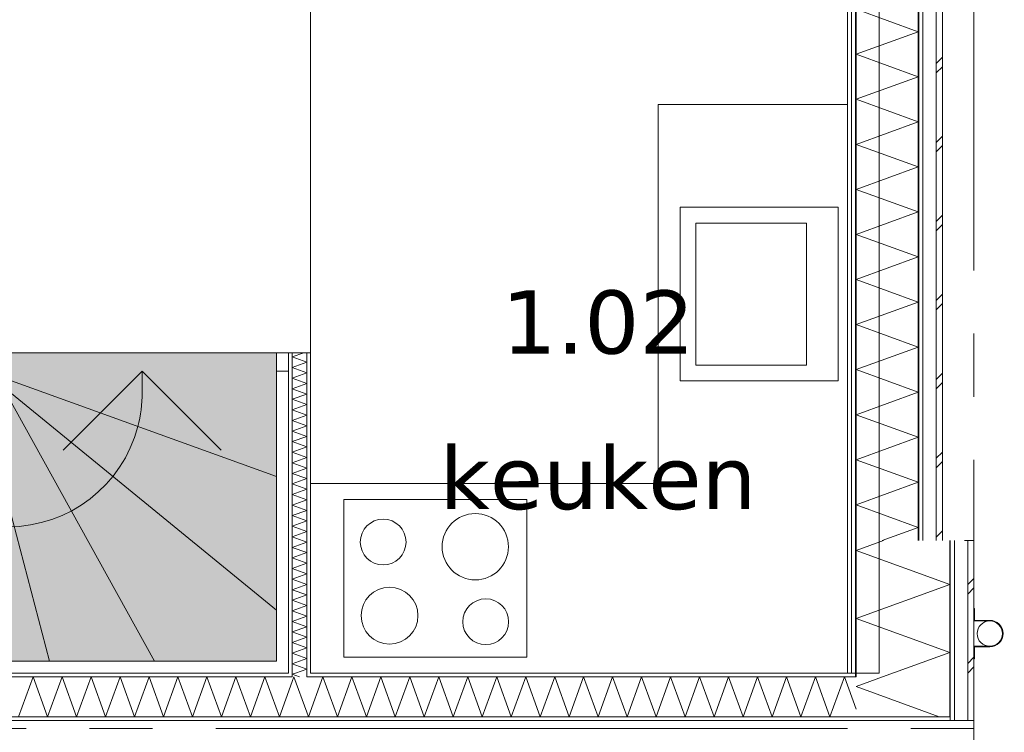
# Model space of a CAD drawing. Header units: millimetres. Extents: x -14925 to 266687, y -3550 to 35834.
# Tile 254 of 256: x 175765 to 178882, y 4488 to 6744. Entities that reach past the tile are written whole.
import ezdxf
from ezdxf.enums import TextEntityAlignment as Align

# ---------------------------------------------------------------- set-up
doc = ezdxf.new("R2010")
doc.units = ezdxf.units.MM
doc.header["$MEASUREMENT"] = 0
doc.linetypes.add('B0204', pattern=[2600, 2000, -200, 200, -200])
doc.linetypes.add('B0701', pattern=[468.239987, 311.999989, -156.239998])
for name, color, linetype in [('24 Trappen', 7, 'Continuous'), ('24 Trappen Afdek-arcering', 7, 'Continuous'), ('52 Riolering.SCHOON', 7, 'Continuous'), ('A Stramien', 7, 'Continuous'), ('New_21 Buitenwanden', 7, 'Continuous'), ('New_21 Buitenwanden Doorsnede-arcering', 7, 'Continuous'), ('New_21 Buitenwanden Laagscheidingslijnen', 7, 'Continuous'), ('New_21 Buitenwanden Ramen', 7, 'Continuous'), ('New_22 C Binnenwanden', 7, 'Continuous'), ('New_22 C Binnenwanden Doorsnede-arcering', 7, 'Continuous'), ('New_22 C Binnenwanden Laagscheidingslijnen', 7, 'Continuous'), ('New_73 Keuken', 7, 'Continuous'), ('New_Z Gebruiksopp', 7, 'Continuous'), ('New_Z Gebruiksopp Zone omranding', 7, 'Continuous'), ('New_Z Gebruiksopp Zone tekst', 7, 'Continuous')]:
    doc.layers.add(name, color=color, linetype=linetype)
doc.styles.add('GENERATED_STYLE_1', font='verdana.ttf')
doc.styles.add('GENERATED_STYLE_2', font='verdana.ttf')
pattern_1 = [(90, (181310.86, 0), (-100, 0), [])]
pattern_2 = [(90, (181310.86, 0), (-346.41, 0), [0, -200]), (90, (181137.66, 100), (-346.41, 0), [0, -200])]
pattern_3 = [(180, (181310.86, 0), (0, 100), [])]

# ---------------------------------------------------------------- blocks, each defined once
blk = doc.blocks.new('keuken_1.02_182_2', base_point=(177595.9, 6019.5))
at = {"layer": 'New_Z Gebruiksopp Zone tekst', "color": 2, "lineweight": 0}
for tag, style, p in [('DUMMY_941', 'GENERATED_STYLE_1', (177595.9, 5957.3)), ('DUMMY_942', 'GENERATED_STYLE_2', (177595.9, 5460.2))]:
    blk.add_attdef(tag, text='', height=200, dxfattribs=dict(at, style=style)).set_placement(p, align=Align.TOP_LEFT)
for tag, style, p in [('ROOM_NUMBER', 'GENERATED_STYLE_1', (177595.9, 5886.6)), ('ROOM_NAME', 'GENERATED_STYLE_2', (177595.9, 5394.3))]:
    blk.add_attdef(tag, text='', height=200, dxfattribs=dict(at, style=style)).set_placement(p, align=Align.TOP_CENTER)
blk = doc.blocks.new('Keukenopstelling 26[261]_2', base_point=(175330.9, 4675))
at = {"layer": 'New_73 Keuken', "color": 7, "linetype": 'Continuous', "lineweight": 0}
for p, q in [((177905.9, 6100), (177905.9, 5650)), ((178255.9, 6100), (177905.9, 6100)), ((178255.9, 5650), (178255.9, 6100)), ((177905.9, 5650), (178255.9, 5650))]:
    blk.add_line(p, q, dxfattribs=at)
at = {"layer": 'New_73 Keuken', "color": 7, "linetype": 'Continuous', "lineweight": 0, "flags": 128}
for points in [[(176685.9, 4675), (178385.9, 4675), (178385.9, 6475), (177785.9, 6475), (177785.9, 5275), (176685.9, 5275)], [(177855.9, 6150), (177855.9, 5600), (178355.9, 5600), (178355.9, 6150)], [(177370.9, 5225), (176790.9, 5225), (176790.9, 4725), (177370.9, 4725)]]:
    blk.add_lwpolyline(points, close=True, dxfattribs=at)
at = {"layer": 'New_73 Keuken', "color": 7, "linetype": 'Continuous', "lineweight": 0}
for centre, radius in [((177207.3, 5075), 105), ((176915.6, 5090), 72.5), ((176935.9, 4857), 90), ((177240.4, 4837.5), 72.5)]:
    blk.add_circle(centre, radius, dxfattribs=at)
blk = doc.blocks.new('Stair_54_2', base_point=(181310.9, 0))
at = {"layer": '24 Trappen Afdek-arcering', "linetype": 'Continuous', "lineweight": 0, "true_color": 0xffffff}
for points in [[(175727.9, 5689), (175727.9, 5631), (175727.9, 5604.1), (176577.9, 5297), (176577.9, 5631), (176577.9, 5689)], [(176577.9, 5297), (175727.9, 5604.1), (175727.9, 5570.1), (176577.9, 4873.8)], [(174617.5, 5563), (174679.8, 5407.3), (174679.8, 5563)], [(174899.8, 5563), (174679.8, 5563), (174679.8, 5407.3), (174899.8, 4857.3)], [(175119.8, 5563), (174899.8, 5563), (174899.8, 4857.3), (174957.5, 4713), (175119.8, 4713)], [(175339.8, 5563), (175119.8, 5563), (175119.8, 4713), (175339.8, 4713)], [(175559.8, 5563), (175339.8, 5563), (175339.8, 4713), (175559.8, 4713)], [(175559.8, 5563), (175559.8, 4713), (175859.1, 4713), (175636.1, 5563)], [(175720.8, 5563), (175636.1, 5563), (175859.1, 4713), (176191.4, 4713)], [(176577.9, 4873.8), (175727.9, 5570.1), (175727.9, 5563), (175720.8, 5563), (176191.4, 4713), (176577.9, 4713)]]:
    blk.add_hatch(color=7, dxfattribs=at).paths.add_polyline_path(points)
at = {"layer": '24 Trappen', "color": 9, "linetype": 'Continuous', "lineweight": 0}
for p, q in [((176577.9, 5689), (175727.9, 5689)), ((175727.9, 5689), (175727.9, 5631)), ((176577.9, 5631), (176577.9, 5689)), ((175727.9, 5631), (175689.9, 5631)), ((175689.9, 5631), (175689.9, 5601)), ((175727.9, 5563), (175727.9, 5631)), ((175727.9, 5631), (175727.9, 5604.1)), ((175902.9, 5381), (176152.9, 5631)), ((176152.9, 5563), (176152.9, 5631)), ((176152.9, 5631), (176402.9, 5381)), ((176615.9, 5631), (176577.9, 5631)), ((176577.9, 5631), (176577.9, 4713)), ((176577.9, 5297), (176577.9, 5631)), ((176615.9, 4675), (176615.9, 5631)), ((175689.9, 5601), (174602.3, 5601)), ((175727.9, 5604.1), (175727.9, 5570.1)), ((176577.9, 5297), (175727.9, 5604.1)), ((175727.9, 5604.1), (176577.9, 5297)), ((174617.5, 5563), (175727.9, 5563)), ((174679.8, 5563), (174617.5, 5563)), ((174679.8, 5407.3), (174679.8, 5563)), ((174679.8, 5563), (174679.8, 5407.3)), ((174899.8, 5563), (174679.8, 5563)), ((174899.8, 4857.3), (174899.8, 5563)), ((174899.8, 5563), (174899.8, 4857.3)), ((175119.8, 5563), (174899.8, 5563)), ((175119.8, 4713), (175119.8, 5563)), ((175119.8, 5563), (175119.8, 4713)), ((175339.8, 5563), (175119.8, 5563)), ((175339.8, 4713), (175339.8, 5563)), ((175339.8, 5563), (175339.8, 4713)), ((175559.8, 5563), (175339.8, 5563)), ((175559.8, 4713), (175559.8, 5563)), ((175636.1, 5563), (175559.8, 5563)), ((175559.8, 5563), (175559.8, 4713)), ((175859.1, 4713), (175636.1, 5563)), ((175636.1, 5563), (175859.1, 4713)), ((175720.8, 5563), (175636.1, 5563)), ((176191.4, 4713), (175720.8, 5563)), ((175727.9, 5563), (175720.8, 5563)), ((175720.8, 5563), (176191.4, 4713)), ((175727.9, 5570.1), (175727.9, 5563)), ((176577.9, 4873.8), (175727.9, 5570.1)), ((175727.9, 5570.1), (176577.9, 4873.8)), ((176577.9, 4873.8), (176577.9, 5297)), ((174787.5, 5138), (175727.9, 5138)), ((176577.9, 4713), (176577.9, 4873.8)), ((176577.9, 4713), (174957.5, 4713)), ((174957.5, 4713), (175119.8, 4713)), ((175119.8, 4713), (175339.8, 4713)), ((175339.8, 4713), (175559.8, 4713)), ((175559.8, 4713), (175859.1, 4713)), ((175859.1, 4713), (176191.4, 4713)), ((176191.4, 4713), (176577.9, 4713)), ((174972.7, 4675), (176615.9, 4675))]:
    blk.add_line(p, q, dxfattribs=at)
at = {"layer": '24 Trappen', "color": 9, "linetype": 'B0701', "lineweight": 0}
blk.add_line((174617.5, 5563), (174957.5, 4713), dxfattribs=at)
at = {"layer": '24 Trappen', "color": 9, "linetype": 'Continuous', "lineweight": 0}
for centre, radius, start, end in [((175727.9, 5563), 425, 345.3544, 0), ((175727.9, 5563), 425, 270, 345.3544), ((174787.5, 5138), 75, 90, 270), ((174787.5, 5138), 75, 270, 90)]:
    blk.add_arc(centre, radius, start, end, dxfattribs=at)
blk = doc.blocks.new('*X4425', base_point=(181310.9, 0))
at = {"layer": 'New_21 Buitenwanden Doorsnede-arcering', "color": 7, "linetype": 'Continuous', "lineweight": 0}
for p, q in [((178665.9, 7105), (178685.9, 7125)), ((178665.9, 7075), (178685.9, 7095)), ((178665.9, 6855), (178685.9, 6875)), ((178665.9, 6825), (178685.9, 6845)), ((178665.9, 6605), (178685.9, 6625)), ((178665.9, 6575), (178685.9, 6595)), ((178665.9, 6355), (178685.9, 6375)), ((178665.9, 6325), (178685.9, 6345)), ((178665.9, 6105), (178685.9, 6125)), ((178665.9, 6075), (178685.9, 6095)), ((178665.9, 5855), (178685.9, 5875)), ((178665.9, 5825), (178685.9, 5845)), ((178665.9, 5605), (178685.9, 5625)), ((178665.9, 5575), (178685.9, 5595)), ((178665.9, 5355), (178685.9, 5375)), ((178665.9, 5325), (178685.9, 5345)), ((178665.9, 5105), (178685.9, 5125))]:
    blk.add_line(p, q, dxfattribs=at)
blk = doc.blocks.new('*X4426', base_point=(181310.9, 0))
at = {"layer": 'New_21 Buitenwanden Doorsnede-arcering', "color": 7, "linetype": 'Continuous', "lineweight": 0}
for p, q in [((178538.8, 7251), (178412.9, 7205.2)), ((178608.9, 7133.8), (178412.9, 7205.2)), ((178608.9, 7133.8), (178412.9, 7062.5)), ((178608.9, 6991.1), (178412.9, 7062.5)), ((178608.9, 6991.1), (178412.9, 6919.8)), ((178608.9, 6848.5), (178412.9, 6919.8)), ((178608.9, 6848.5), (178412.9, 6777.1)), ((178608.9, 6705.8), (178412.9, 6777.1)), ((178608.9, 6705.8), (178412.9, 6634.4)), ((178608.9, 6563.1), (178412.9, 6634.4)), ((178608.9, 6563.1), (178412.9, 6491.8)), ((178608.9, 6420.4), (178412.9, 6491.8)), ((178608.9, 6420.4), (178412.9, 6349.1)), ((178608.9, 6277.8), (178412.9, 6349.1)), ((178608.9, 6277.8), (178412.9, 6206.4)), ((178608.9, 6135.1), (178412.9, 6206.4)), ((178608.9, 6135.1), (178412.9, 6063.7)), ((178608.9, 5992.4), (178412.9, 6063.7)), ((178608.9, 5992.4), (178412.9, 5921.1)), ((178608.9, 5849.7), (178412.9, 5921.1)), ((178608.9, 5849.7), (178412.9, 5778.4)), ((178608.9, 5707.1), (178412.9, 5778.4)), ((178608.9, 5707.1), (178412.9, 5635.7)), ((178608.9, 5564.4), (178412.9, 5635.7)), ((178608.9, 5564.4), (178412.9, 5493)), ((178608.9, 5421.7), (178412.9, 5493)), ((178608.9, 5421.7), (178412.9, 5350.4)), ((178608.9, 5279), (178412.9, 5350.4)), ((178608.9, 5279), (178412.9, 5207.7)), ((178608.9, 5136.3), (178412.9, 5207.7)), ((178608.9, 5136.3), (178495.3, 5095))]:
    blk.add_line(p, q, dxfattribs=at)
blk = doc.blocks.new('Rnx horizontaal 26[91]_2', base_point=(181310.9, 0))
at = {"layer": 'New_21 Buitenwanden Ramen', "color": 7, "linetype": 'Continuous', "lineweight": 0}
for p, q in [((178385.9, 8405), (178385.9, 8417)), ((178385.9, 8405), (178385.9, 8417)), ((178385.9, 8405), (178385.9, 7251)), ((178397.9, 8405), (178385.9, 8405)), ((178397.9, 8405), (178385.9, 8405)), ((178412.9, 8405), (178397.9, 8405)), ((178412.9, 8405), (178397.9, 8405)), ((178515.9, 8405), (178412.9, 8405)), ((178515.9, 8405), (178412.9, 8405)), ((178515.9, 8405), (178515.9, 8329)), ((178585.9, 8405), (178515.9, 8405)), ((178585.9, 8405), (178515.9, 8405)), ((178585.9, 8329), (178585.9, 8405)), ((178608.9, 8405), (178585.9, 8405)), ((178623.9, 8405), (178608.9, 8405)), ((178665.9, 8405), (178623.9, 8405)), ((178685.9, 8405), (178665.9, 8405)), ((178685.9, 8405), (178685.9, 7251)), ((178490.9, 8329), (178490.9, 8259)), ((178560.9, 8329), (178490.9, 8329)), ((178515.9, 8329), (178560.9, 8329)), ((178560.9, 8329), (178585.9, 8329)), ((178560.9, 8259), (178560.9, 8329)), ((178585.9, 7327), (178585.9, 8329)), ((178490.9, 8259), (178490.9, 7397)), ((178490.9, 8259), (178560.9, 8259)), ((178490.9, 8259), (178490.9, 7397)), ((178525.9, 8259), (178525.9, 7397)), ((178560.9, 7397), (178560.9, 8259)), ((178560.9, 7397), (178490.9, 7397)), ((178490.9, 7397), (178490.9, 7327)), ((178560.9, 7327), (178560.9, 7397)), ((178490.9, 7327), (178560.9, 7327)), ((178560.9, 7327), (178515.9, 7327)), ((178515.9, 7327), (178515.9, 7251)), ((178585.9, 7327), (178560.9, 7327)), ((178585.9, 7251), (178585.9, 7327)), ((178397.9, 7251), (178385.9, 7251)), ((178397.9, 7251), (178385.9, 7251)), ((178385.9, 7251), (178385.9, 7239)), ((178385.9, 7251), (178385.9, 7239)), ((178412.9, 7251), (178397.9, 7251)), ((178412.9, 7251), (178397.9, 7251)), ((178515.9, 7251), (178412.9, 7251)), ((178515.9, 7251), (178412.9, 7251)), ((178585.9, 7251), (178515.9, 7251)), ((178585.9, 7251), (178515.9, 7251)), ((178608.9, 7251), (178585.9, 7251)), ((178623.9, 7251), (178608.9, 7251)), ((178665.9, 7251), (178623.9, 7251)), ((178685.9, 7251), (178665.9, 7251))]:
    blk.add_line(p, q, dxfattribs=at)
blk = doc.blocks.new('Wall_696_2', base_point=(178385.9, 5095))
at = {"layer": 'New_21 Buitenwanden Doorsnede-arcering', "linetype": 'Continuous', "lineweight": 0, "true_color": 0x000000}
h = blk.add_hatch(dxfattribs=at)
h.set_pattern_fill('720_Gips_0002', color=18, style=0, pattern_type=2)
h.set_pattern_definition(pattern_2)
h.paths.add_polyline_path([(178385.9, 5095), (178397.9, 5095), (178397.9, 7251), (178385.9, 7251)])
h = blk.add_hatch(dxfattribs=at)
h.set_pattern_fill('325_Houtachtig_plaatmate_E3', color=18, style=0, pattern_type=2)
h.set_pattern_definition(pattern_1)
h.paths.add_polyline_path([(178412.9, 7251), (178397.9, 7251), (178397.9, 5095), (178412.9, 5095)])
h = blk.add_hatch(dxfattribs=at)
h.set_pattern_fill('325_Houtachtig_plaatmate_E3', color=18, style=0, pattern_type=2)
h.set_pattern_definition(pattern_1)
h.paths.add_polyline_path([(178623.9, 7251), (178608.9, 7251), (178608.9, 5095), (178623.9, 5095)])
at = {"layer": 'New_21 Buitenwanden', "color": 9, "linetype": 'Continuous', "lineweight": 0}
for p, q in [((178385.9, 8405), (178385.9, 8417)), ((178397.9, 8405), (178385.9, 8405)), ((178412.9, 8405), (178397.9, 8405)), ((178515.9, 8405), (178412.9, 8405)), ((178585.9, 8405), (178515.9, 8405)), ((178608.9, 8405), (178585.9, 8405)), ((178623.9, 8405), (178608.9, 8405)), ((178665.9, 8405), (178623.9, 8405)), ((178685.9, 8405), (178665.9, 8405)), ((178385.9, 7251), (178385.9, 7239)), ((178397.9, 7251), (178385.9, 7251)), ((178412.9, 7251), (178397.9, 7251)), ((178515.9, 7251), (178412.9, 7251)), ((178585.9, 7251), (178515.9, 7251)), ((178608.9, 7251), (178585.9, 7251)), ((178623.9, 7251), (178608.9, 7251)), ((178665.9, 7251), (178623.9, 7251)), ((178685.9, 7251), (178665.9, 7251))]:
    blk.add_line(p, q, dxfattribs=at)
at = {"layer": 'New_21 Buitenwanden', "color": 9, "linetype": 'Continuous', "lineweight": 0, "flags": 128}
for points in [[(178385.9, 7251), (178385.9, 5095)], [(178685.9, 5095), (178685.9, 7251)]]:
    blk.add_lwpolyline(points, dxfattribs=at)
at = {"layer": 'New_21 Buitenwanden Laagscheidingslijnen', "color": 9, "linetype": 'Continuous', "lineweight": 0}
for p, q in [((178397.9, 5095), (178397.9, 7251)), ((178412.9, 5095), (178412.9, 7251)), ((178608.9, 5095), (178608.9, 7251)), ((178623.9, 5095), (178623.9, 7251)), ((178665.9, 5095), (178665.9, 7251))]:
    blk.add_line(p, q, dxfattribs=at)
at = {"layer": 'New_21 Buitenwanden', "color": 1, "lineweight": 0}
for name in ['*X4426', '*X4425']:
    blk.add_blockref(name, (181310.9, 0), dxfattribs=at)
at = {"layer": 'New_21 Buitenwanden Ramen', "color": 7, "linetype": 'Continuous', "lineweight": 0}
blk.add_blockref('Rnx horizontaal 26[91]_2', (181310.9, 0), dxfattribs=at)
blk = doc.blocks.new('*X4448', base_point=(181310.9, 0))
at = {"layer": 'New_22 C Binnenwanden Doorsnede-arcering', "color": 7, "linetype": 'Continuous', "lineweight": 0}
for p, q in [((176724.8, 4663), (176679, 4537)), ((176724.8, 4663), (176770.7, 4537)), ((176816.6, 4663), (176770.7, 4537)), ((176816.6, 4663), (176862.4, 4537)), ((176908.3, 4663), (176862.4, 4537)), ((176908.3, 4663), (176954.1, 4537)), ((177000, 4663), (176954.1, 4537)), ((177000, 4663), (177045.9, 4537)), ((177091.7, 4663), (177045.9, 4537)), ((177091.7, 4663), (177137.6, 4537)), ((177183.4, 4663), (177137.6, 4537)), ((177183.4, 4663), (177229.3, 4537)), ((177275.2, 4663), (177229.3, 4537)), ((177275.2, 4663), (177321, 4537)), ((177366.9, 4663), (177321, 4537)), ((177366.9, 4663), (177412.7, 4537)), ((177458.6, 4663), (177412.7, 4537)), ((177458.6, 4663), (177504.5, 4537)), ((177550.3, 4663), (177504.5, 4537)), ((177550.3, 4663), (177596.2, 4537)), ((177642, 4663), (177596.2, 4537)), ((177642, 4663), (177687.9, 4537)), ((177733.8, 4663), (177687.9, 4537)), ((177733.8, 4663), (177779.6, 4537)), ((177825.5, 4663), (177779.6, 4537)), ((177825.5, 4663), (177871.3, 4537)), ((177917.2, 4663), (177871.3, 4537)), ((177917.2, 4663), (177963.1, 4537)), ((178008.9, 4663), (177963.1, 4537)), ((178008.9, 4663), (178054.8, 4537)), ((178100.6, 4663), (178054.8, 4537)), ((178100.6, 4663), (178146.5, 4537)), ((178192.4, 4663), (178146.5, 4537)), ((178192.4, 4663), (178238.2, 4537)), ((178284.1, 4663), (178238.2, 4537)), ((178284.1, 4663), (178329.9, 4537)), ((178375.8, 4663), (178329.9, 4537)), ((178375.8, 4663), (178412.9, 4561.2)), ((176673.9, 4551.1), (176679, 4537))]:
    blk.add_line(p, q, dxfattribs=at)
blk = doc.blocks.new('*X4449', base_point=(181310.9, 0))
at = {"layer": 'New_22 C Binnenwanden Doorsnede-arcering', "color": 7, "linetype": 'Continuous', "lineweight": 0}
for q in [(176627.9, 4648.6), (176673.9, 4551.1)]:
    blk.add_line((176633.1, 4663), q, dxfattribs=at)
blk = doc.blocks.new('*X4450', base_point=(181310.9, 0))
at = {"layer": 'New_22 C Binnenwanden Doorsnede-arcering', "color": 7, "linetype": 'Continuous', "lineweight": 0}
for p, q in [((175807.6, 4663), (175761.8, 4537)), ((175807.6, 4663), (175853.5, 4537)), ((175899.4, 4663), (175853.5, 4537)), ((175899.4, 4663), (175945.2, 4537)), ((175991.1, 4663), (175945.2, 4537)), ((175991.1, 4663), (176036.9, 4537)), ((176082.8, 4663), (176036.9, 4537)), ((176082.8, 4663), (176128.7, 4537)), ((176174.5, 4663), (176128.7, 4537)), ((176174.5, 4663), (176220.4, 4537)), ((176266.2, 4663), (176220.4, 4537)), ((176266.2, 4663), (176312.1, 4537)), ((176358, 4663), (176312.1, 4537)), ((176358, 4663), (176403.8, 4537)), ((176449.7, 4663), (176403.8, 4537)), ((176449.7, 4663), (176495.5, 4537)), ((176541.4, 4663), (176495.5, 4537)), ((176541.4, 4663), (176587.3, 4537)), ((176627.9, 4648.6), (176587.3, 4537))]:
    blk.add_line(p, q, dxfattribs=at)
blk = doc.blocks.new('Wall_701_2', base_point=(171935.9, 4675))
at = {"layer": 'New_22 C Binnenwanden Doorsnede-arcering', "linetype": 'Continuous', "lineweight": 0, "true_color": 0x000000}
h = blk.add_hatch(dxfattribs=at)
h.set_pattern_fill('325_Houtachtig_plaatmate_E3', color=18, style=0, pattern_type=2)
h.set_pattern_definition(pattern_3)
h.paths.add_polyline_path([(173239.9, 4663), (176615.9, 4663), (176615.9, 4675), (173239.9, 4675)])
h = blk.add_hatch(dxfattribs=at)
h.set_pattern_fill('325_Houtachtig_plaatmate_E3', color=18, style=0, pattern_type=2)
h.set_pattern_definition(pattern_3)
h.paths.add_polyline_path([(176615.9, 4663), (176627.9, 4663), (176627.9, 4675), (176615.9, 4675)])
h = blk.add_hatch(dxfattribs=at)
h.set_pattern_fill('325_Houtachtig_plaatmate_E3', color=18, style=0, pattern_type=2)
h.set_pattern_definition(pattern_3)
h.paths.add_polyline_path([(176673.9, 4663), (176685.9, 4663), (176685.9, 4675), (176673.9, 4675)])
h = blk.add_hatch(dxfattribs=at)
h.set_pattern_fill('325_Houtachtig_plaatmate_E3', color=18, style=0, pattern_type=2)
h.set_pattern_definition(pattern_3)
h.paths.add_polyline_path([(176685.9, 4663), (178397.9, 4663), (178397.9, 4670.5), (178385.9, 4675), (176685.9, 4675)])
h = blk.add_hatch(dxfattribs=at)
h.set_pattern_fill('325_Houtachtig_plaatmate_E3', color=18, style=0, pattern_type=2)
h.set_pattern_definition(pattern_3)
h.paths.add_polyline_path([(178385.9, 4675), (178397.9, 4670.5), (178397.9, 4675)])
h = blk.add_hatch(dxfattribs=at)
h.set_pattern_fill('325_Houtachtig_plaatmate_E3', color=18, style=0, pattern_type=2)
h.set_pattern_definition(pattern_3)
h.paths.add_polyline_path([(171612.9, 4525), (178708.9, 4525), (178708.9, 4537), (171612.9, 4537)])
at = {"layer": 'New_21 Buitenwanden Laagscheidingslijnen', "color": 1, "linetype": 'Continuous', "lineweight": 0}
blk.add_line((178385.9, 4675), (178397.9, 4675), dxfattribs=at)
at = {"layer": 'New_22 C Binnenwanden', "color": 1, "linetype": 'Continuous', "lineweight": 0, "flags": 128}
for points in [[(176615.9, 4675), (173239.9, 4675)], [(178385.9, 4675), (176685.9, 4675)], [(171612.9, 4525), (178708.9, 4525)]]:
    blk.add_lwpolyline(points, dxfattribs=at)
at = {"layer": 'New_22 C Binnenwanden Laagscheidingslijnen', "color": 1, "linetype": 'Continuous', "lineweight": 0}
for p, q in [((176627.9, 4663), (173227.9, 4663)), ((176627.9, 4675), (176627.9, 4663)), ((176673.9, 4663), (176673.9, 4675)), ((178397.9, 4663), (176673.9, 4663)), ((178397.9, 4663), (178412.9, 4663)), ((178412.9, 4537), (171908.9, 4537)), ((178412.9, 4537), (178708.9, 4537))]:
    blk.add_line(p, q, dxfattribs=at)
at = {"layer": 'New_22 C Binnenwanden', "color": 1, "lineweight": 0}
for name in ['*X4450', '*X4449', '*X4448']:
    blk.add_blockref(name, (181310.9, 0), dxfattribs=at)
blk = doc.blocks.new('*X4482', base_point=(181310.9, 0))
at = {"layer": 'New_22 C Binnenwanden Doorsnede-arcering', "color": 7, "linetype": 'Continuous', "lineweight": 0}
for p in [(176638.3, 4675), (176650.4, 4663)]:
    blk.add_line(p, (176627.9, 4671.2), dxfattribs=at)
blk = doc.blocks.new('*X4483', base_point=(181310.9, 0))
at = {"layer": 'New_22 C Binnenwanden Doorsnede-arcering', "color": 7, "linetype": 'Continuous', "lineweight": 0}
for p, q in [((176664.3, 5689), (176627.9, 5675.8)), ((176673.9, 5659), (176627.9, 5675.8)), ((176673.9, 5659), (176627.9, 5642.3)), ((176673.9, 5625.5), (176627.9, 5642.3)), ((176673.9, 5625.5), (176627.9, 5608.8)), ((176673.9, 5592), (176627.9, 5608.8)), ((176673.9, 5592), (176627.9, 5575.3)), ((176673.9, 5558.6), (176627.9, 5575.3)), ((176673.9, 5558.6), (176627.9, 5541.8)), ((176673.9, 5525.1), (176627.9, 5541.8)), ((176673.9, 5525.1), (176627.9, 5508.3)), ((176673.9, 5491.6), (176627.9, 5508.3)), ((176673.9, 5491.6), (176627.9, 5474.8)), ((176673.9, 5458.1), (176627.9, 5474.8)), ((176673.9, 5458.1), (176627.9, 5441.4)), ((176673.9, 5424.6), (176627.9, 5441.4)), ((176673.9, 5424.6), (176627.9, 5407.9)), ((176673.9, 5391.1), (176627.9, 5407.9)), ((176673.9, 5391.1), (176627.9, 5374.4)), ((176673.9, 5357.6), (176627.9, 5374.4)), ((176673.9, 5357.6), (176627.9, 5340.9)), ((176673.9, 5324.2), (176627.9, 5340.9)), ((176673.9, 5324.2), (176627.9, 5307.4)), ((176673.9, 5290.7), (176627.9, 5307.4)), ((176673.9, 5290.7), (176627.9, 5273.9)), ((176673.9, 5257.2), (176627.9, 5273.9)), ((176673.9, 5257.2), (176627.9, 5240.4)), ((176673.9, 5223.7), (176627.9, 5240.4)), ((176673.9, 5223.7), (176627.9, 5207)), ((176673.9, 5190.2), (176627.9, 5207)), ((176673.9, 5190.2), (176627.9, 5173.5)), ((176673.9, 5156.7), (176627.9, 5173.5)), ((176673.9, 5156.7), (176627.9, 5140)), ((176673.9, 5123.2), (176627.9, 5140)), ((176673.9, 5123.2), (176627.9, 5106.5)), ((176673.9, 5089.8), (176627.9, 5106.5)), ((176673.9, 5089.8), (176627.9, 5073)), ((176673.9, 5056.3), (176627.9, 5073)), ((176673.9, 5056.3), (176627.9, 5039.5)), ((176673.9, 5022.8), (176627.9, 5039.5)), ((176673.9, 5022.8), (176627.9, 5006)), ((176673.9, 4989.3), (176627.9, 5006)), ((176673.9, 4989.3), (176627.9, 4972.6)), ((176673.9, 4955.8), (176627.9, 4972.6)), ((176673.9, 4955.8), (176627.9, 4939.1)), ((176673.9, 4922.3), (176627.9, 4939.1)), ((176673.9, 4922.3), (176627.9, 4905.6)), ((176673.9, 4888.8), (176627.9, 4905.6)), ((176673.9, 4888.8), (176627.9, 4872.1)), ((176673.9, 4855.4), (176627.9, 4872.1)), ((176673.9, 4855.4), (176627.9, 4838.6)), ((176673.9, 4821.9), (176627.9, 4838.6)), ((176673.9, 4821.9), (176627.9, 4805.1)), ((176673.9, 4788.4), (176627.9, 4805.1)), ((176673.9, 4788.4), (176627.9, 4771.6)), ((176673.9, 4754.9), (176627.9, 4771.6)), ((176673.9, 4754.9), (176627.9, 4738.2)), ((176673.9, 4721.4), (176627.9, 4738.2)), ((176673.9, 4721.4), (176627.9, 4704.7)), ((176673.9, 4687.9), (176627.9, 4704.7)), ((176673.9, 4687.9), (176638.3, 4675))]:
    blk.add_line(p, q, dxfattribs=at)
blk = doc.blocks.new('Wall_713_2', base_point=(176650.9, 5689))
at = {"layer": 'New_22 C Binnenwanden Doorsnede-arcering', "linetype": 'Continuous', "lineweight": 0, "true_color": 0x000000}
h = blk.add_hatch(dxfattribs=at)
h.set_pattern_fill('325_Houtachtig_plaatmate_E3', color=18, style=0, pattern_type=2)
h.set_pattern_definition(pattern_1)
h.paths.add_polyline_path([(176627.9, 4675), (176627.9, 5689), (176615.9, 5689), (176615.9, 4675)])
h = blk.add_hatch(dxfattribs=at)
h.set_pattern_fill('325_Houtachtig_plaatmate_E3', color=18, style=0, pattern_type=2)
h.set_pattern_definition(pattern_1)
h.paths.add_polyline_path([(176685.9, 4675), (176685.9, 5689), (176673.9, 5689), (176673.9, 4675)])
at = {"layer": 'New_22 C Binnenwanden', "color": 1, "linetype": 'Continuous', "lineweight": 0, "flags": 128}
for points in [[(176615.9, 5689), (176615.9, 4675)], [(176627.9, 5689), (176615.9, 5689)], [(176673.9, 5689), (176627.9, 5689)], [(176685.9, 5689), (176673.9, 5689)], [(176685.9, 4675), (176685.9, 5689)]]:
    blk.add_lwpolyline(points, dxfattribs=at)
at = {"layer": 'New_22 C Binnenwanden Laagscheidingslijnen', "color": 1, "linetype": 'Continuous', "lineweight": 0}
for p, q in [((176627.9, 4675), (176627.9, 5689)), ((176673.9, 4675), (176673.9, 5689)), ((176627.9, 4675), (176627.9, 4663)), ((176673.9, 4663), (176673.9, 4675))]:
    blk.add_line(p, q, dxfattribs=at)
at = {"layer": 'New_22 C Binnenwanden', "color": 1, "lineweight": 0}
for name in ['*X4483', '*X4482']:
    blk.add_blockref(name, (181310.9, 0), dxfattribs=at)
blk = doc.blocks.new('*X4541', base_point=(181310.9, 0))
at = {"layer": 'New_21 Buitenwanden Doorsnede-arcering', "color": 7, "linetype": 'Continuous', "lineweight": 0}
for p in [(178456.5, 4648.5), (178675.6, 4537)]:
    blk.add_line(p, (178412.9, 4632.6), dxfattribs=at)
blk = doc.blocks.new('*X4543', base_point=(181310.9, 0))
at = {"layer": 'New_21 Buitenwanden Doorsnede-arcering', "color": 7, "linetype": 'Continuous', "lineweight": 0}
for p, q in [((178765.9, 4955), (178785.9, 4975)), ((178765.9, 4925), (178785.9, 4945)), ((178765.9, 4705), (178785.9, 4725)), ((178765.9, 4675), (178785.9, 4695))]:
    blk.add_line(p, q, dxfattribs=at)
blk = doc.blocks.new('*X4544', base_point=(181310.9, 0))
at = {"layer": 'New_21 Buitenwanden Doorsnede-arcering', "color": 7, "linetype": 'Continuous', "lineweight": 0}
blk.add_line((178496.4, 4663), (178456.5, 4648.5), dxfattribs=at)
blk = doc.blocks.new('*X4545', base_point=(181310.9, 0))
at = {"layer": 'New_21 Buitenwanden Doorsnede-arcering', "color": 7, "linetype": 'Continuous', "lineweight": 0}
for p, q in [((178499.3, 5095), (178412.9, 5063.6)), ((178708.9, 4955.8), (178412.9, 5063.6)), ((178708.9, 4955.8), (178412.9, 4848.1)), ((178708.9, 4740.3), (178412.9, 4848.1)), ((178708.9, 4740.3), (178496.4, 4663))]:
    blk.add_line(p, q, dxfattribs=at)
blk = doc.blocks.new('Wall_728_2', base_point=(178385.9, 4675))
at = {"layer": 'New_21 Buitenwanden Doorsnede-arcering', "linetype": 'Continuous', "lineweight": 0, "true_color": 0x000000}
h = blk.add_hatch(dxfattribs=at)
h.set_pattern_fill('720_Gips_0002', color=18, style=0, pattern_type=2)
h.set_pattern_definition(pattern_2)
h.paths.add_polyline_path([(178397.9, 4675), (178397.9, 5095), (178385.9, 5095), (178385.9, 4675)])
h = blk.add_hatch(dxfattribs=at)
h.set_pattern_fill('325_Houtachtig_plaatmate_E3', color=18, style=0, pattern_type=2)
h.set_pattern_definition(pattern_1)
h.paths.add_polyline_path([(178412.9, 4675), (178412.9, 5095), (178397.9, 5095), (178397.9, 4675)])
h = blk.add_hatch(dxfattribs=at)
h.set_pattern_fill('325_Houtachtig_plaatmate_E3', color=18, style=0, pattern_type=2)
h.set_pattern_definition(pattern_1)
h.paths.add_polyline_path([(178723.9, 4548.2), (178723.9, 5095), (178708.9, 5095), (178708.9, 4553.9)])
h = blk.add_hatch(dxfattribs=at)
h.set_pattern_fill('325_Houtachtig_plaatmate_E3', color=18, style=0, pattern_type=2)
h.set_pattern_definition(pattern_1)
h.paths.add_polyline_path([(178397.9, 4675), (178397.9, 4670.5), (178412.9, 4664.9), (178412.9, 4675)])
h = blk.add_hatch(dxfattribs=at)
h.set_pattern_fill('325_Houtachtig_plaatmate_E3', color=18, style=0, pattern_type=2)
h.set_pattern_definition(pattern_1)
h.paths.add_polyline_path([(178397.9, 4663), (178412.9, 4663), (178412.9, 4664.9), (178397.9, 4670.5)])
h = blk.add_hatch(dxfattribs=at)
h.set_pattern_fill('325_Houtachtig_plaatmate_E3', color=18, style=0, pattern_type=2)
h.set_pattern_definition(pattern_1)
h.paths.add_polyline_path([(178708.9, 4537), (178723.9, 4537), (178723.9, 4548.2), (178708.9, 4553.9)])
h = blk.add_hatch(dxfattribs=at)
h.set_pattern_fill('325_Houtachtig_plaatmate_E3', color=18, style=0, pattern_type=2)
h.set_pattern_definition(pattern_1)
h.paths.add_polyline_path([(178708.9, 4525), (178723.9, 4525), (178723.9, 4537), (178708.9, 4537)])
at = {"layer": 'New_21 Buitenwanden', "color": 9, "linetype": 'Continuous', "lineweight": 0, "flags": 128}
for points in [[(178385.9, 5095), (178385.9, 4675)], [(178765.9, 5095), (178755.9, 5095)], [(178785.9, 5095), (178765.9, 5095)], [(178785.9, 4525), (178785.9, 5095)]]:
    blk.add_lwpolyline(points, dxfattribs=at)
at = {"layer": 'New_21 Buitenwanden Laagscheidingslijnen', "color": 9, "linetype": 'Continuous', "lineweight": 0}
for p, q in [((178397.9, 4675), (178397.9, 5095)), ((178412.9, 4675), (178412.9, 5095)), ((178708.9, 4663), (178708.9, 5095)), ((178723.9, 4548.2), (178723.9, 5095)), ((178765.9, 4532.5), (178765.9, 5095)), ((178412.9, 4664.9), (178412.9, 4675)), ((178708.9, 4553.9), (178708.9, 4663))]:
    blk.add_line(p, q, dxfattribs=at)
at = {"layer": 'New_21 Buitenwanden Laagscheidingslijnen', "color": 1, "linetype": 'Continuous', "lineweight": 0}
blk.add_line((178385.9, 4675), (178397.9, 4675), dxfattribs=at)
at = {"layer": 'New_22 C Binnenwanden', "color": 9, "linetype": 'Continuous', "lineweight": 0, "flags": 128}
for points in [[(178723.9, 4525), (178708.9, 4525)], [(178765.9, 4525), (178723.9, 4525)], [(178785.9, 4525), (178765.9, 4525)]]:
    blk.add_lwpolyline(points, dxfattribs=at)
at = {"layer": 'New_22 C Binnenwanden Laagscheidingslijnen', "color": 1, "linetype": 'Continuous', "lineweight": 0}
for p, q in [((178397.9, 4663), (178412.9, 4663)), ((178412.9, 4537), (178708.9, 4537))]:
    blk.add_line(p, q, dxfattribs=at)
at = {"layer": 'New_22 C Binnenwanden Laagscheidingslijnen', "color": 9, "linetype": 'Continuous', "lineweight": 0}
for p, q in [((178412.9, 4663), (178412.9, 4664.9)), ((178708.9, 4537), (178708.9, 4553.9)), ((178723.9, 4537), (178723.9, 4548.2)), ((178723.9, 4525), (178723.9, 4537)), ((178765.9, 4525), (178765.9, 4532.5))]:
    blk.add_line(p, q, dxfattribs=at)
at = {"layer": 'New_21 Buitenwanden', "color": 1, "lineweight": 0}
for name in ['*X4545', '*X4543', '*X4541', '*X4544']:
    blk.add_blockref(name, (181310.9, 0), dxfattribs=at)
blk = doc.blocks.new('Standard grid marker_2')
at = {"layer": 'A Stramien', "color": 7, "linetype": 'B0204', "lineweight": 0}
blk.add_line((1000, 0), (24500, 0), dxfattribs=at)
at = {"layer": 'A Stramien', "color": 9, "lineweight": 0, "style": 'GENERATED_STYLE_2'}
blk.add_attdef('AC_MarkerText_1', text='', height=400, rotation=90, dxfattribs=at).set_placement((-948.6, -142.5), align=Align.TOP_CENTER)
blk = doc.blocks.new('Standard grid marker_4')
at = {"layer": 'A Stramien', "color": 7, "linetype": 'B0204', "lineweight": 0}
blk.add_line((1000, 0), (12450, 0), dxfattribs=at)
at = {"layer": 'A Stramien', "color": 9, "lineweight": 0, "style": 'GENERATED_STYLE_2'}
blk.add_attdef('AC_MarkerText_1', text='', height=400, rotation=180, dxfattribs=at).set_placement((-600, -491.1), align=Align.TOP_CENTER)
blk = doc.blocks.new('Regenpijp 26[307]_2', base_point=(178825.9, 4800))
at = {"layer": '52 Riolering.SCHOON', "color": 7, "linetype": 'Continuous', "lineweight": 0, "flags": 128}
for points in [[(178785.9, 4720), (178785.9, 4759.8), (178835.9, 4759.8, 1), (178835.9, 4840.2), (178785.9, 4840.2), (178785.9, 4880), (178787.9, 4880), (178787.9, 4842), (178835.9, 4842, -1), (178835.9, 4758), (178787.9, 4758), (178787.9, 4720)], [(178785.9, 4720), (178785.9, 4759.8), (178835.9, 4759.8, 1), (178835.9, 4840.2), (178785.9, 4840.2), (178785.9, 4880), (178787.9, 4880), (178787.9, 4842), (178835.9, 4842, -1), (178835.9, 4758), (178787.9, 4758), (178787.9, 4720)], [(178785.9, 4720), (178785.9, 4759.8), (178835.9, 4759.8, 1), (178835.9, 4840.2), (178785.9, 4840.2), (178785.9, 4880), (178787.9, 4880), (178787.9, 4842), (178835.9, 4842, -1), (178835.9, 4758), (178787.9, 4758), (178787.9, 4720)], [(178785.9, 4720), (178785.9, 4759.8), (178835.9, 4759.8, 1), (178835.9, 4840.2), (178785.9, 4840.2), (178785.9, 4880), (178787.9, 4880), (178787.9, 4842), (178835.9, 4842, -1), (178835.9, 4758), (178787.9, 4758), (178787.9, 4720)], [(178785.9, 4720), (178785.9, 4759.8), (178835.9, 4759.8, 1), (178835.9, 4840.2), (178785.9, 4840.2), (178785.9, 4880), (178787.9, 4880), (178787.9, 4842), (178835.9, 4842, -1), (178835.9, 4758), (178787.9, 4758), (178787.9, 4720)], [(178785.9, 4720), (178785.9, 4759.8), (178835.9, 4759.8, 1), (178835.9, 4840.2), (178785.9, 4840.2), (178785.9, 4880), (178787.9, 4880), (178787.9, 4842), (178835.9, 4842, -1), (178835.9, 4758), (178787.9, 4758), (178787.9, 4720)], [(178785.9, 4720), (178785.9, 4759.8), (178835.9, 4759.8, 1), (178835.9, 4840.2), (178785.9, 4840.2), (178785.9, 4880), (178787.9, 4880), (178787.9, 4842), (178835.9, 4842, -1), (178835.9, 4758), (178787.9, 4758), (178787.9, 4720)], [(178785.9, 4720), (178785.9, 4759.8), (178835.9, 4759.8, 1), (178835.9, 4840.2), (178785.9, 4840.2), (178785.9, 4880), (178787.9, 4880), (178787.9, 4842), (178835.9, 4842, -1), (178835.9, 4758), (178787.9, 4758), (178787.9, 4720)], [(178835.9, 4840, 1), (178835.9, 4760, 1)]]:
    blk.add_lwpolyline(points, format="xyb", close=True, dxfattribs=at)

msp = doc.modelspace()

# ---------------------------------------------------------------- linework, layer by layer
at = {"layer": 'New_Z Gebruiksopp Zone omranding', "color": 254, "linetype": 'Continuous', "lineweight": 0, "true_color": 0xe4e3c5, "flags": 128}
for points in [[(173204.9, 4675), (173204.9, 5689), (176685.9, 5689), (176685.9, 8825), (171935.9, 8825), (171935.9, 4675)], [(178485.9, 4675), (178485.9, 8825), (176685.9, 8825), (176685.9, 4675)]]:
    msp.add_lwpolyline(points, close=True, dxfattribs=at)

# ---------------------------------------------------------------- block references
at = {"layer": '24 Trappen', "color": 253, "linetype": 'Continuous', "lineweight": 0, "true_color": 0x99a3a6}
msp.add_blockref('Stair_54_2', (181310.9, 0), dxfattribs=at)
at = {"layer": '52 Riolering.SCHOON', "color": 7, "linetype": 'Continuous', "lineweight": 0}
msp.add_blockref('Regenpijp 26[307]_2', (178825.9, 4800), dxfattribs=at)
at = {"layer": 'A Stramien', "color": 1, "linetype": 'Continuous', "lineweight": 0, "zscale": 1000, "rotation": 270}
msp.add_blockref('Standard grid marker_2', (178785.9, 21950), dxfattribs=at)
at = {"layer": 'A Stramien', "color": 1, "linetype": 'Continuous', "lineweight": 0, "xscale": -1, "zscale": 1000, "rotation": 180}
msp.add_blockref('Standard grid marker_4', (167585.9, 4500), dxfattribs=at)
at = {"layer": 'New_21 Buitenwanden', "color": 1, "lineweight": 0}
for name, p in [('Wall_696_2', (178385.9, 5095)), ('Wall_728_2', (178385.9, 4675))]:
    msp.add_blockref(name, p, dxfattribs=at)
at = {"layer": 'New_22 C Binnenwanden', "color": 1, "lineweight": 0}
for name, p in [('Wall_713_2', (176650.9, 5689)), ('Wall_701_2', (171935.9, 4675))]:
    msp.add_blockref(name, p, dxfattribs=at)
at = {"layer": 'New_73 Keuken', "color": 7, "linetype": 'Continuous', "lineweight": 0}
msp.add_blockref('Keukenopstelling 26[261]_2', (175330.9, 4675), dxfattribs=at)
at = {"layer": 'New_Z Gebruiksopp', "color": 2, "linetype": 'Continuous', "lineweight": 0}
msp.add_blockref('keuken_1.02_182_2', (177595.9, 6019.5), dxfattribs=at).add_auto_attribs({'ROOM_NAME': 'keuken', 'ROOM_NUMBER': '1.02'})

doc.saveas('drawing.dxf')
